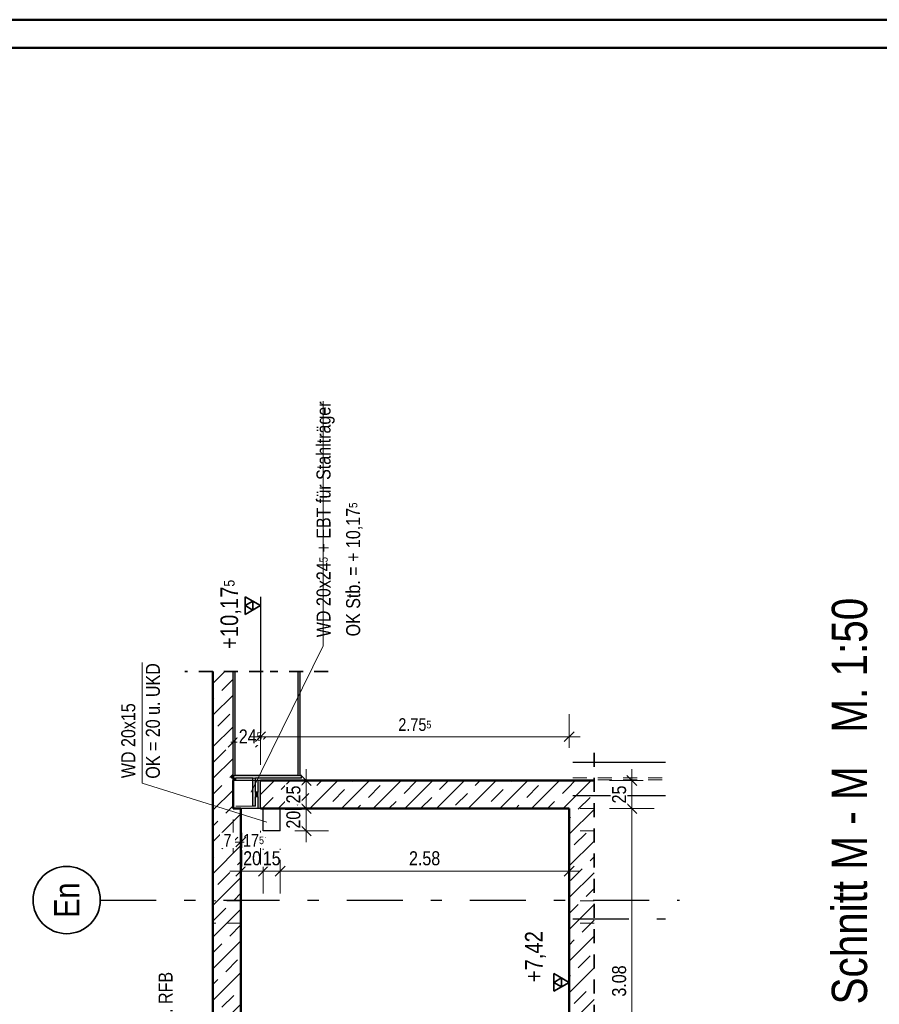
# Model space of a CAD drawing. Header units: millimetres. Extents: x -13 to 146, y -13 to 60.
# Tile 160 of 170: x 62.54 to 70.22, y 33.26 to 42.05. Entities that reach past the tile are written whole.
import ezdxf
from ezdxf.enums import TextEntityAlignment as Align

# ---------------------------------------------------------------- set-up
doc = ezdxf.new("R2010")
doc.units = ezdxf.units.MM
doc.linetypes.add('DASHDOTX2', pattern=[2, 1, -0.5, 0, -0.5])
doc.linetypes.add('HIDDEN', pattern=[0.375, 0.25, -0.125])
for name, color, linetype, lineweight in [('Achsen', 7, 'Continuous', 20), ('Geschnittene Kanten', 7, 'Continuous', 20), ('Schraffuren', 7, 'Continuous', 20), ('Texte', 7, 'Continuous', 20), ('WPG_DD Elt', 7, 'Continuous', 20), ('WPG_Lüftung Durchbrüche', 7, 'Continuous', 20)]:
    doc.layers.add(name, color=color, linetype=linetype, lineweight=lineweight)
doc.styles.add('Arial Narrow', font='ARIALN.TTF')
doc.dimstyles.new('Arch_Strakon_dimstyle', dxfattribs={"dimtxt": 11.25, "dimasz": 1, "dimexe": 1.25, "dimexo": 0.0625, "dimgap": 1, "dimtad": 0, "dimdec": 5, "dimzin": 12, "dimdsep": 46, "dimtxsty": 'Arial Narrow', "dimblk": 'Arrowhead_Tick', "dimsah": 1, "dimcen": 0, "dimse1": 1, "dimse2": 1, "dimclrd": 6, "dimclrt": 3, "dimazin": 0, "dimtfac": 1, "dimtdec": 4, "dimtmove": 0, "dimatfit": 3, "dimldrblk": 'NONE', "dimfxl": 1, "dimtvp": 1, "dimtolj": 1, "dimtzin": 0, "dimlwd": 13, "dimarcsym": 2})
pattern_1 = [(45, (0, 0), (-0.14142136, 0.14142136), [0.15, -0.1]), (45, (-0.07071, 0.07071), (-0.14142136, 0.14142136), [])]

# ---------------------------------------------------------------- blocks, each defined once
blk = doc.blocks.new('Arrowhead_Tick')
at = {"color": 0, "linetype": 'Continuous', "lineweight": -2}
for p, q in [((0, 20), (0, -10)), ((-1, 0), (0, 0)), ((10, 0), (0, 0))]:
    blk.add_line(p, q, dxfattribs=at)
at = {"color": 2, "linetype": 'Continuous', "lineweight": 35}
blk.add_line((4.42, 4.42), (-4.42, -4.42), dxfattribs=at)
blk = doc.blocks.new('*D659')
at = {"color": 6, "linetype": 'Continuous', "lineweight": 13}
blk.add_line((68.0078, 31.9393), (68.0078, 34.999), dxfattribs=at)
at = {"layer": 'Defpoints', "color": 0}
for p in [(67.6698, 35.009), (68.0078, 35.009), (67.4471, 31.9293)]:
    blk.add_point(p, dxfattribs=at)
at = {"color": 6, "lineweight": 13, "xscale": 0.01, "yscale": 0.01, "zscale": 0.01}
for p, rotation in [((68.0078, 35.009), 90), ((68.0078, 31.9293), 270)]:
    blk.add_blockref('Arrowhead_Tick', p, dxfattribs=dict(at, rotation=rotation))
at = {"color": 3, "lineweight": 35, "insert": (67.894, 33.4691), "char_height": 0.125, "attachment_point": 5, "rotation": 90, "style": 'Arial Narrow', "bg_fill": 3, "box_fill_scale": 1.1, "bg_fill_color": 256, "bg_fill_true_color": 13158600, "bg_fill_transparency": 0}
blk.add_mtext('\\A1;3.08', dxfattribs=at)
blk = doc.blocks.new('_None')
blk = doc.blocks.new('*D660')
at = {"color": 6, "linetype": 'Continuous', "lineweight": 13}
blk.add_line((68.0078, 35.019), (68.0078, 35.249), dxfattribs=at)
at = {"layer": 'Defpoints', "color": 0}
for p in [(67.6698, 35.259), (67.6698, 35.009)]:
    blk.add_point(p, dxfattribs=at)
at = {"color": 6, "lineweight": 13, "xscale": 0.01, "yscale": 0.01, "zscale": 0.01}
for p, rotation in [((68.0078, 35.259), 90), ((68.0078, 35.009), 270)]:
    blk.add_blockref('Arrowhead_Tick', p, dxfattribs=dict(at, rotation=rotation))
at = {"color": 3, "lineweight": 35, "insert": (67.894, 35.134), "char_height": 0.125, "attachment_point": 5, "rotation": 90, "style": 'Arial Narrow', "bg_fill": 3, "box_fill_scale": 1.1, "bg_fill_color": 256, "bg_fill_true_color": 13158600, "bg_fill_transparency": 0}
blk.add_mtext('\\A1;25', dxfattribs=at)
at = {"layer": 'Defpoints', "color": 0}
blk.add_point((68.0078, 35.259), dxfattribs=at)
blk = doc.blocks.new('*D661')
at = {"color": 6, "linetype": 'Continuous', "lineweight": 13}
blk.add_line((65.1, 34.819), (65.1, 34.999), dxfattribs=at)
at = {"layer": 'Defpoints', "color": 0}
for p in [(64.8671, 35.009), (64.8671, 34.809)]:
    blk.add_point(p, dxfattribs=at)
at = {"color": 6, "lineweight": 13, "xscale": 0.01, "yscale": 0.01, "zscale": 0.01}
for p, rotation in [((65.1, 35.009), 90), ((65.1, 34.809), 270)]:
    blk.add_blockref('Arrowhead_Tick', p, dxfattribs=dict(at, rotation=rotation))
at = {"color": 3, "lineweight": 35, "insert": (64.9862, 34.909), "char_height": 0.125, "attachment_point": 5, "rotation": 90, "style": 'Arial Narrow', "bg_fill": 3, "box_fill_scale": 1.1, "bg_fill_color": 256, "bg_fill_true_color": 13158600, "bg_fill_transparency": 0}
blk.add_mtext('\\A1;20', dxfattribs=at)
at = {"layer": 'Defpoints', "color": 0}
blk.add_point((65.1, 35.009), dxfattribs=at)
blk = doc.blocks.new('*D662')
at = {"color": 6, "linetype": 'Continuous', "lineweight": 13}
blk.add_line((65.1, 35.019), (65.1, 35.2489), dxfattribs=at)
at = {"layer": 'Defpoints', "color": 0}
for p in [(64.5171, 35.2589), (64.8671, 35.009)]:
    blk.add_point(p, dxfattribs=at)
at = {"color": 6, "lineweight": 13, "xscale": 0.01, "yscale": 0.01, "zscale": 0.01}
for p, rotation in [((65.1, 35.2589), 90), ((65.1, 35.009), 270)]:
    blk.add_blockref('Arrowhead_Tick', p, dxfattribs=dict(at, rotation=rotation))
at = {"color": 3, "lineweight": 35, "insert": (64.9862, 35.1339), "char_height": 0.125, "attachment_point": 5, "rotation": 90, "style": 'Arial Narrow', "bg_fill": 3, "box_fill_scale": 1.1, "bg_fill_color": 256, "bg_fill_true_color": 13158600, "bg_fill_transparency": 0}
blk.add_mtext('\\A1;25', dxfattribs=at)
at = {"layer": 'Defpoints', "color": 0}
blk.add_point((65.1, 35.2589), dxfattribs=at)
blk = doc.blocks.new('*D667')
at = {"color": 6, "linetype": 'Continuous', "lineweight": 13}
blk.add_line((64.5271, 34.45), (64.7071, 34.45), dxfattribs=at)
at = {"layer": 'Defpoints', "color": 0}
for p in [(64.5171, 35.0089), (64.7171, 34.809)]:
    blk.add_point(p, dxfattribs=at)
at = {"color": 6, "lineweight": 13, "xscale": 0.01, "yscale": 0.01, "zscale": 0.01}
blk.add_blockref('Arrowhead_Tick', (64.7171, 34.45), dxfattribs=at)
at = {"color": 6, "lineweight": 13, "xscale": 0.01, "yscale": 0.01, "zscale": 0.01, "rotation": 180}
blk.add_blockref('Arrowhead_Tick', (64.5171, 34.45), dxfattribs=at)
at = {"color": 3, "lineweight": 35, "insert": (64.6171, 34.5638), "char_height": 0.125, "attachment_point": 5, "style": 'Arial Narrow', "bg_fill": 3, "box_fill_scale": 1.1, "bg_fill_color": 256, "bg_fill_true_color": 13158600, "bg_fill_transparency": 0}
blk.add_mtext('\\A1;20', dxfattribs=at)
at = {"layer": 'Defpoints', "color": 0}
blk.add_point((64.7171, 34.45), dxfattribs=at)
blk = doc.blocks.new('*D668')
at = {"color": 6, "linetype": 'Continuous', "lineweight": 13}
blk.add_line((64.7271, 34.45), (64.8571, 34.45), dxfattribs=at)
at = {"layer": 'Defpoints', "color": 0}
for p in [(64.7171, 34.809), (64.8671, 34.809)]:
    blk.add_point(p, dxfattribs=at)
at = {"color": 6, "lineweight": 13, "xscale": 0.01, "yscale": 0.01, "zscale": 0.01}
blk.add_blockref('Arrowhead_Tick', (64.8671, 34.45), dxfattribs=at)
at = {"color": 6, "lineweight": 13, "xscale": 0.01, "yscale": 0.01, "zscale": 0.01, "rotation": 180}
blk.add_blockref('Arrowhead_Tick', (64.7171, 34.45), dxfattribs=at)
at = {"color": 3, "lineweight": 35, "insert": (64.7921, 34.5638), "char_height": 0.125, "attachment_point": 5, "style": 'Arial Narrow', "bg_fill": 3, "box_fill_scale": 1.1, "bg_fill_color": 256, "bg_fill_true_color": 13158600, "bg_fill_transparency": 0}
blk.add_mtext('\\A1;15', dxfattribs=at)
at = {"layer": 'Defpoints', "color": 0}
blk.add_point((64.8671, 34.45), dxfattribs=at)
blk = doc.blocks.new('*D669')
at = {"color": 6, "linetype": 'Continuous', "lineweight": 13}
blk.add_line((64.8771, 34.45), (67.4371, 34.45), dxfattribs=at)
at = {"layer": 'Defpoints', "color": 0}
for p in [(67.4471, 35.009), (64.8671, 34.809), (67.4471, 34.45)]:
    blk.add_point(p, dxfattribs=at)
at = {"color": 6, "lineweight": 13, "xscale": 0.01, "yscale": 0.01, "zscale": 0.01}
blk.add_blockref('Arrowhead_Tick', (67.4471, 34.45), dxfattribs=at)
at = {"color": 6, "lineweight": 13, "xscale": 0.01, "yscale": 0.01, "zscale": 0.01, "rotation": 180}
blk.add_blockref('Arrowhead_Tick', (64.8671, 34.45), dxfattribs=at)
at = {"color": 3, "lineweight": 35, "insert": (66.1571, 34.5638), "char_height": 0.125, "attachment_point": 5, "style": 'Arial Narrow', "bg_fill": 3, "box_fill_scale": 1.1, "bg_fill_color": 256, "bg_fill_true_color": 13158600, "bg_fill_transparency": 0}
blk.add_mtext('\\A1;2.58', dxfattribs=at)
blk = doc.blocks.new('*D809')
at = {"color": 6, "linetype": 'Continuous', "lineweight": 13}
for p, q in [((64.4371, 35.6), (64.4271, 35.6)), ((64.4471, 35.6), (64.6921, 35.6)), ((64.7021, 35.6), (64.7121, 35.6))]:
    blk.add_line(p, q, dxfattribs=at)
at = {"layer": 'Defpoints', "color": 0}
for p in [(64.4471, 35.0289), (64.6921, 35.0089)]:
    blk.add_point(p, dxfattribs=at)
at = {"color": 6, "lineweight": 13, "xscale": 0.01, "yscale": 0.01, "zscale": 0.01}
blk.add_blockref('Arrowhead_Tick', (64.4471, 35.6), dxfattribs=at)
at = {"color": 6, "lineweight": 13, "xscale": 0.01, "yscale": 0.01, "zscale": 0.01, "rotation": 180}
blk.add_blockref('Arrowhead_Tick', (64.6921, 35.6), dxfattribs=at)
at = {"color": 3, "lineweight": 35, "insert": (64.6019, 35.6516), "char_height": 0.125, "attachment_point": 5, "style": 'Arial Narrow', "bg_fill": 3, "box_fill_scale": 1.1, "bg_fill_color": 256, "bg_fill_true_color": 13158600, "bg_fill_transparency": 0}
blk.add_mtext('\\A1;24{\\A1;\\H.6x;\\S5;}', dxfattribs=at)
at = {"layer": 'Defpoints', "color": 0}
blk.add_point((64.6921, 35.6), dxfattribs=at)
blk = doc.blocks.new('*D810')
at = {"layer": 'Defpoints', "color": 0}
for p in [(67.4471, 35.65), (64.6921, 35.2589), (67.4471, 35.0089)]:
    blk.add_point(p, dxfattribs=at)
at = {"layer": 'Texte', "color": 6, "linetype": 'Continuous', "lineweight": 13}
blk.add_line((64.7021, 35.65), (67.4371, 35.65), dxfattribs=at)
at = {"layer": 'Texte', "color": 6, "lineweight": 13, "xscale": 0.01, "yscale": 0.01, "zscale": 0.01}
blk.add_blockref('Arrowhead_Tick', (67.4471, 35.65), dxfattribs=at)
at = {"layer": 'Texte', "color": 6, "lineweight": 13, "xscale": 0.01, "yscale": 0.01, "zscale": 0.01, "rotation": 180}
blk.add_blockref('Arrowhead_Tick', (64.6921, 35.65), dxfattribs=at)
at = {"layer": 'Texte', "color": 3, "lineweight": 35, "insert": (66.0696, 35.7574), "char_height": 0.1125, "attachment_point": 5, "style": 'Arial Narrow', "bg_fill": 3, "box_fill_scale": 1.1, "bg_fill_color": 256, "bg_fill_true_color": 13158600, "bg_fill_transparency": 0}
blk.add_mtext('\\A1;2.75{\\A1;\\H.6x;\\S5;}', dxfattribs=at)
blk = doc.blocks.new('*D811')
at = {"layer": 'Defpoints', "color": 0}
for p in [(64.5171, 35.0089), (64.6921, 35.0089)]:
    blk.add_point(p, dxfattribs=at)
at = {"layer": 'Texte', "color": 6, "linetype": 'Continuous', "lineweight": 13}
for p, q in [((64.5071, 34.7097), (64.4971, 34.7097)), ((64.5171, 34.7097), (64.6921, 34.7097)), ((64.7021, 34.7097), (64.7121, 34.7097))]:
    blk.add_line(p, q, dxfattribs=at)
at = {"layer": 'Texte', "color": 6, "lineweight": 13, "xscale": 0.01, "yscale": 0.01, "zscale": 0.01}
blk.add_blockref('Arrowhead_Tick', (64.5171, 34.7097), dxfattribs=at)
at = {"layer": 'Texte', "color": 6, "lineweight": 13, "xscale": 0.01, "yscale": 0.01, "zscale": 0.01, "rotation": 180}
blk.add_blockref('Arrowhead_Tick', (64.6921, 34.7097), dxfattribs=at)
at = {"layer": 'Texte', "color": 3, "lineweight": 35, "insert": (64.6297, 34.7244), "char_height": 0.1125, "attachment_point": 5, "style": 'Arial Narrow', "bg_fill": 3, "box_fill_scale": 1.1, "bg_fill_color": 256, "bg_fill_true_color": 13158600, "bg_fill_transparency": 0}
blk.add_mtext('\\A1;17{\\A1;\\H.6x;\\S5;}', dxfattribs=at)
at = {"layer": 'Defpoints', "color": 0}
blk.add_point((64.6921, 34.7097), dxfattribs=at)
blk = doc.blocks.new('*D812')
at = {"layer": 'Defpoints', "color": 0}
for p in [(64.4471, 35.0289), (64.5171, 35.0089), (64.5171, 34.7097)]:
    blk.add_point(p, dxfattribs=at)
at = {"layer": 'Texte', "color": 6, "linetype": 'Continuous', "lineweight": 13}
for p, q in [((64.4371, 34.7097), (64.4271, 34.7097)), ((64.4471, 34.7097), (64.5171, 34.7097)), ((64.5271, 34.7097), (64.5371, 34.7097))]:
    blk.add_line(p, q, dxfattribs=at)
at = {"layer": 'Texte', "color": 6, "lineweight": 13, "xscale": 0.01, "yscale": 0.01, "zscale": 0.01}
blk.add_blockref('Arrowhead_Tick', (64.4471, 34.7097), dxfattribs=at)
at = {"layer": 'Texte', "color": 6, "lineweight": 13, "xscale": 0.01, "yscale": 0.01, "zscale": 0.01, "rotation": 180}
blk.add_blockref('Arrowhead_Tick', (64.5171, 34.7097), dxfattribs=at)
at = {"layer": 'Texte', "color": 3, "lineweight": 35, "insert": (64.3973, 34.7248), "char_height": 0.1125, "attachment_point": 5, "style": 'Arial Narrow', "bg_fill": 3, "box_fill_scale": 1.1, "bg_fill_color": 256, "bg_fill_true_color": 13158600, "bg_fill_transparency": 0}
blk.add_mtext('\\A1;7', dxfattribs=at)

msp = doc.modelspace()

# ---------------------------------------------------------------- hatches: boundary and pattern name
at = {"layer": 'Schraffuren', "lineweight": 13}
h = msp.add_hatch(dxfattribs=at)
h.set_pattern_fill('bB', color=6, scale=0.01, angle=45, style=0, pattern_type=2)
h.set_pattern_definition(pattern_1)
h.paths.add_polyline_path([(64.267106, 25.731618), (64.517106, 25.731618), (64.517106, 35.008859), (64.447106, 35.008859), (64.447106, 36.230801), (64.267106, 36.230801)])
at = {"layer": 'Schraffuren', "lineweight": 13, "true_color": 0x4682b4}
for points in [[(64.447106, 35.303859), (64.466106, 35.303859), (64.466106, 36.230801), (64.447106, 36.230801)], [(65.028106, 35.303859), (65.047106, 35.303859), (65.047106, 36.230801), (65.028106, 36.230801)], [(65.057106, 35.278859), (65.057106, 35.303859), (64.437106, 35.303859), (64.437106, 35.278859)], [(64.447106, 35.258859), (64.471106, 35.258859), (64.471106, 35.278859), (64.447106, 35.278859)], [(64.647106, 35.028859), (64.647106, 35.278859), (64.623106, 35.278859), (64.623106, 35.028859)], [(64.692106, 35.008859), (64.692106, 35.258859), (64.672106, 35.258859), (64.672106, 35.008859)], [(64.672106, 35.113859), (64.672106, 35.153859), (64.647106, 35.153859), (64.647106, 35.113859)]]:
    msp.add_hatch(color=145, dxfattribs=at).paths.add_polyline_path(points)
at = {"layer": 'Schraffuren', "lineweight": 13}
h = msp.add_hatch(dxfattribs=at)
h.set_pattern_fill('bB', color=6, scale=0.01, angle=45, style=0, pattern_type=2)
h.set_pattern_definition(pattern_1)
h.paths.add_polyline_path([(67.447106, 35.008859), (67.447106, 35.258859), (64.692106, 35.258859), (64.692106, 35.008859)])
h = msp.add_hatch(dxfattribs=at)
h.set_pattern_fill('bB', color=6, scale=0.01, angle=45, style=0, pattern_type=2)
h.set_pattern_definition(pattern_1)
h.paths.add_polyline_path([(67.4471, 25.73172), (67.669775, 25.73172), (67.669775, 35.258959), (67.4471, 35.258959)])

# ---------------------------------------------------------------- linework, layer by layer
at = {"color": 4, "linetype": 'Continuous', "lineweight": 50}
for p, q in [((80, 42.05), (0, 42.05)), ((79.75, 41.8), (1, 41.8)), ((64.267106, 25.981619), (64.267106, 36.230801))]:
    msp.add_line(p, q, dxfattribs=at)
at = {"color": 5, "linetype": 'Continuous', "lineweight": 18}
for p, q in [((65.25256, 38.646061), (65.25256, 36.462058)), ((63.635334, 36.312702), (63.635334, 35.236407)), ((63.635334, 35.236407), (64.747245, 34.887696))]:
    msp.add_line(p, q, dxfattribs=at)
at = {"color": 2, "linetype": 'HIDDEN', "lineweight": 35, "ltscale": 0.5}
for p, q in [((64.716106, 36.230801), (64.017106, 36.230801)), ((65.297106, 36.230801), (64.778106, 36.230801))]:
    msp.add_line(p, q, dxfattribs=at)
at = {"color": 6, "linetype": 'HIDDEN', "lineweight": 13, "ltscale": 0.5}
for p, q in [((67.479296, 35.281619), (68.308292, 35.281619)), ((67.479296, 35.266119), (68.308292, 35.266119)), ((64.517106, 34.185105), (64.267106, 34.185105)), ((64.517106, 33.985105), (64.267106, 33.985105))]:
    msp.add_line(p, q, dxfattribs=at)
at = {"color": 2, "linetype": 'Continuous', "lineweight": 35}
for p, q in [((67.310705, 33.535828), (67.310705, 33.378328)), ((67.378902, 33.496453), (67.310705, 33.457078)), ((67.378902, 33.417703), (67.378902, 33.496453)), ((67.310705, 33.457078), (67.378902, 33.417703))]:
    msp.add_line(p, q, dxfattribs=at)
at = {"layer": 'Achsen', "color": 3, "linetype": 'Continuous', "lineweight": 25}
for p, q in [((67.479296, 35.423877), (68.308292, 35.423877)), ((67.479296, 35.123877), (68.308292, 35.123877))]:
    msp.add_line(p, q, dxfattribs=at)
at = {"layer": 'Achsen', "color": 3, "linetype": 'DASHDOTX2', "lineweight": 25, "ltscale": 0.5}
for p, q in [((63.262202, 34.191619), (68.433344, 34.191619)), ((67.479296, 34.023745), (68.308292, 34.023745))]:
    msp.add_line(p, q, dxfattribs=at)
at = {"layer": 'Achsen', "color": 2, "linetype": 'Continuous', "lineweight": 35}
msp.add_circle((62.962202, 34.191619), 0.3, dxfattribs=at)
at = {"layer": 'Texte', "color": 2, "linetype": 'Continuous', "lineweight": 35}
for p, q in [((64.555711, 36.74123), (64.555711, 36.89873)), ((64.555711, 36.89873), (64.692106, 36.81998)), ((64.555711, 36.81998), (64.623908, 36.859355)), ((64.623908, 36.859355), (64.623908, 36.780605)), ((64.692106, 36.81998), (64.555711, 36.74123)), ((64.623908, 36.780605), (64.555711, 36.81998))]:
    msp.add_line(p, q, dxfattribs=at)
at = {"layer": 'Texte', "color": 3, "linetype": 'Continuous', "lineweight": 25}
msp.add_line((64.692106, 36.89873), (64.692106, 36.195887), dxfattribs=at)
at = {"layer": 'Texte', "color": 5, "linetype": 'Continuous', "lineweight": 18}
for p, q in [((65.25256, 36.462058), (64.610206, 35.154679)), ((64.517106, 35.028859), (64.623106, 35.028859))]:
    msp.add_line(p, q, dxfattribs=at)
at = {"layer": 'Texte', "color": 5, "linetype": 'HIDDEN', "lineweight": 18, "ltscale": 0.5}
msp.add_line((64.471106, 35.028859), (64.517106, 35.028859), dxfattribs=at)
at = {"layer": 'WPG_Lüftung Durchbrüche', "color": 9, "linetype": 'Continuous', "lineweight": 0}
msp.add_circle((64.447106, 35.028859), 0.00111, dxfattribs=at)

# ---------------------------------------------------------------- texts
at = {"color": 2, "lineweight": 35, "insert": (67.05335, 33.40751), "char_height": 0.1575, "attachment_point": 1, "rotation": 90, "line_spacing_factor": 0.9, "style": 'Arial Narrow'}
msp.add_mtext(' +7,42', dxfattribs=at)
at = {"layer": 'Achsen', "color": 1, "lineweight": 70, "style": 'Arial Narrow'}
msp.add_text('Schnitt M - M   M. 1:50', height=0.315, rotation=90, dxfattribs=at).set_placement((70.106948, 33.259724))
at = {"layer": 'Achsen', "color": 4, "lineweight": 50, "style": 'Arial Narrow'}
msp.add_text('En', height=0.225, rotation=90, dxfattribs=at).set_placement((62.962202, 34.190791), align=Align.MIDDLE_CENTER)
at = {"layer": 'Texte', "color": 2, "lineweight": 35, "insert": (64.334656, 36.382568), "char_height": 0.1575, "attachment_point": 1, "rotation": 90, "line_spacing_factor": 0.9, "style": 'Arial Narrow'}
msp.add_mtext(' +10,17{\\A1;\\H.6x;\\S5;}', dxfattribs=at)
at = {"layer": 'WPG_DD Elt', "color": 3, "lineweight": 25, "style": 'Arial Narrow'}
for s, p in [('OK = 20 u. UKD', (63.793624, 35.27512)), ('WD 20x15', (63.57415, 35.279507))]:
    msp.add_text(s, height=0.125, rotation=90, dxfattribs=at).set_placement(p)
at = {"layer": 'WPG_DD Elt', "color": 3, "lineweight": 25, "char_height": 0.125, "attachment_point": 1, "rotation": 90, "line_spacing_factor": 0.9, "style": 'Arial Narrow'}
for s, insert in [('WD 20x24{\\A1;\\H.6x;\\S5;} + EBT für Stahlträger', (65.192103, 36.537629)), ('OK Stb. = + 10,17{\\A1;\\H.6x;\\S5;}', (65.456602, 36.545186))]:
    msp.add_mtext(s, dxfattribs=dict(at, insert=insert))
at = {"layer": 'WPG_Lüftung Durchbrüche', "color": 3, "lineweight": 25, "style": 'Arial Narrow'}
msp.add_text('UK = 2.64 ü. RFB', height=0.125, rotation=90, dxfattribs=at).set_placement((63.907164, 32.42388))

# ---------------------------------------------------------------- next in the draw order: dimensions: what is measured, and where the dimension line sits
at = {"lineweight": 35}
for base, p1, p2, text, picture, middle in [((65.1, 35.008959), (64.867106, 34.808959), (64.867106, 35.008959), '20', '*D661', (65.1, 34.908959)), ((68.007791, 35.008959), (67.447106, 31.929271), (67.669775, 35.008959), '3.08', '*D659', (68.007791, 33.469115))]:
    dim = msp.add_linear_dim(base=base, p1=p1, p2=p2, angle=90, text=text, dimstyle='Arch_Strakon_dimstyle', override={"dimscale": 0.01, "dimtxt": 12.5, "dimasz": 1, "dimgap": 5, "dimtad": 1, "dimjust": 0, "dimtih": 0, "dimtoh": 0, "dimdec": 5, "dimdsep": 46, "dimtxsty": 'Arial Narrow', "dimclrd": 6, "dimclrt": 3, "dimtix": 1, "dimtofl": 255, "dimtmove": 0, "dimatfit": 2, "dimfxl": 0, "dimfxlon": 0, "dimtvp": 40, "dimtfill": 1, "dimtfillclr": 7, "dimlwd": 13}, dxfattribs=at)
    dim.commit()
    dim.dimension.update_dxf_attribs({"geometry": picture, "text_midpoint": middle, "dimtype": 160})

# ---------------------------------------------------------------- next in the draw order: linework, layer by layer
at = {"color": 6, "linetype": 'HIDDEN', "lineweight": 13, "ltscale": 0.5}
for p, q in [((67.669775, 34.185105), (67.4471, 34.185105)), ((67.669775, 33.985105), (67.4471, 33.985105))]:
    msp.add_line(p, q, dxfattribs=at)
at = {"color": 3, "linetype": 'Continuous', "lineweight": 25}
msp.add_line((67.4471, 33.378328), (67.4471, 33.907528), dxfattribs=at)
at = {"color": 2, "linetype": 'Continuous', "lineweight": 35}
for p, q in [((67.4471, 33.457078), (67.310705, 33.535828)), ((67.310705, 33.378328), (67.4471, 33.457078))]:
    msp.add_line(p, q, dxfattribs=at)

# ---------------------------------------------------------------- next in the draw order: dimensions: what is measured, and where the dimension line sits
at = {"lineweight": 35}
for base, p1, p2, picture, middle in [((65.1, 35.258859), (64.867106, 35.008959), (64.517106, 35.258859), '*D662', (65.1, 35.133909)), ((68.007791, 35.258959), (67.669775, 35.008959), (67.669775, 35.258959), '*D660', (68.007791, 35.133959))]:
    dim = msp.add_linear_dim(base=base, p1=p1, p2=p2, angle=90, text='25', dimstyle='Arch_Strakon_dimstyle', override={"dimscale": 0.01, "dimtxt": 12.5, "dimasz": 1, "dimgap": 5, "dimtad": 1, "dimjust": 0, "dimtih": 0, "dimtoh": 0, "dimdec": 5, "dimdsep": 46, "dimtxsty": 'Arial Narrow', "dimclrd": 6, "dimclrt": 3, "dimtix": 1, "dimtofl": 255, "dimtmove": 0, "dimatfit": 2, "dimfxl": 0, "dimfxlon": 0, "dimtvp": 40, "dimtfill": 1, "dimtfillclr": 7, "dimlwd": 13}, dxfattribs=at)
    dim.commit()
    dim.dimension.update_dxf_attribs({"geometry": picture, "text_midpoint": middle, "dimtype": 160})

# ---------------------------------------------------------------- next in the draw order: linework, layer by layer
at = {"color": 2, "linetype": 'HIDDEN', "lineweight": 35, "ltscale": 0.5}
msp.add_line((67.669775, 25.48172), (67.669775, 35.508959), dxfattribs=at)

# ---------------------------------------------------------------- next in the draw order: dimensions: what is measured, and where the dimension line sits
at = {"lineweight": 35}
dim = msp.add_linear_dim(base=(64.717106, 34.45), p1=(64.517106, 35.008859), p2=(64.717106, 34.808959), text='20', dimstyle='Arch_Strakon_dimstyle', override={"dimscale": 0.01, "dimtxt": 12.5, "dimasz": 1, "dimgap": 5, "dimtad": 1, "dimjust": 0, "dimtih": 0, "dimtoh": 0, "dimdec": 5, "dimdsep": 46, "dimtxsty": 'Arial Narrow', "dimclrd": 6, "dimclrt": 3, "dimtix": 1, "dimtofl": 255, "dimtmove": 0, "dimatfit": 2, "dimfxl": 0, "dimfxlon": 0, "dimtvp": 40, "dimtfill": 1, "dimtfillclr": 7, "dimlwd": 13}, dxfattribs=at)
dim.commit()
dim.dimension.update_dxf_attribs({"geometry": '*D667', "text_midpoint": (64.617106, 34.45), "dimtype": 160})

# ---------------------------------------------------------------- next in the draw order: dimensions: what is measured, and where the dimension line sits
dim = msp.add_linear_dim(base=(64.867106, 34.45), p1=(64.717106, 34.808959), p2=(64.867106, 34.808959), text='15', dimstyle='Arch_Strakon_dimstyle', override={"dimscale": 0.01, "dimtxt": 12.5, "dimasz": 1, "dimgap": 5, "dimtad": 1, "dimjust": 0, "dimtih": 0, "dimtoh": 0, "dimdec": 5, "dimdsep": 46, "dimtxsty": 'Arial Narrow', "dimclrd": 6, "dimclrt": 3, "dimtix": 1, "dimtofl": 255, "dimtmove": 0, "dimatfit": 2, "dimfxl": 0, "dimfxlon": 0, "dimtvp": 40, "dimtfill": 1, "dimtfillclr": 7, "dimlwd": 13}, dxfattribs=at)
dim.commit()
dim.dimension.update_dxf_attribs({"geometry": '*D668', "text_midpoint": (64.792106, 34.45), "dimtype": 160})

# ---------------------------------------------------------------- next in the draw order: dimensions: what is measured, and where the dimension line sits
dim = msp.add_linear_dim(base=(67.4471, 34.45), p1=(64.867106, 34.808959), p2=(67.4471, 35.008959), text='2.58', dimstyle='Arch_Strakon_dimstyle', override={"dimscale": 0.01, "dimtxt": 12.5, "dimasz": 1, "dimgap": 5, "dimtad": 1, "dimjust": 0, "dimtih": 0, "dimtoh": 0, "dimdec": 5, "dimdsep": 46, "dimtxsty": 'Arial Narrow', "dimclrd": 6, "dimclrt": 3, "dimtix": 1, "dimtofl": 255, "dimtmove": 0, "dimatfit": 2, "dimfxl": 0, "dimfxlon": 0, "dimtvp": 40, "dimtfill": 1, "dimtfillclr": 7, "dimlwd": 13}, dxfattribs=at)
dim.commit()
dim.dimension.update_dxf_attribs({"geometry": '*D669', "text_midpoint": (66.157103, 34.45), "dimtype": 160})

# ---------------------------------------------------------------- next in the draw order: linework, layer by layer
at = {"color": 6, "linetype": 'HIDDEN', "lineweight": 13, "ltscale": 0.5}
msp.add_line((67.669775, 34.808959), (67.4471, 34.808959), dxfattribs=at)

# ---------------------------------------------------------------- next in the draw order: dimensions: what is measured, and where the dimension line sits
at = {"lineweight": 35}
dim = msp.add_linear_dim(base=(64.692106, 35.6), p1=(64.447106, 35.028859), p2=(64.692106, 35.008859), text='24{\\A1;\\H.6x;\\S5;}', dimstyle='Arch_Strakon_dimstyle', override={"dimscale": 0.01, "dimtxt": 12.5, "dimasz": 1, "dimgap": 5, "dimtad": 0, "dimjust": 0, "dimtih": 0, "dimtoh": 0, "dimdec": 5, "dimdsep": 46, "dimtxsty": 'Arial Narrow', "dimclrd": 6, "dimclrt": 3, "dimtix": 0, "dimtofl": 255, "dimtmove": 2, "dimatfit": 2, "dimfxl": 0, "dimfxlon": 0, "dimtvp": 40, "dimtfill": 1, "dimtfillclr": 7, "dimlwd": 13}, dxfattribs=at)
dim.commit()
dim.dimension.update_dxf_attribs({"geometry": '*D809', "text_midpoint": (64.601886, 35.651613), "dimtype": 160})

# ---------------------------------------------------------------- next in the draw order: linework, layer by layer
at = {"color": 4, "linetype": 'Continuous', "lineweight": 50}
msp.add_line((64.447106, 35.278859), (64.447106, 35.303859), dxfattribs=at)
at = {"color": 6, "linetype": 'HIDDEN', "lineweight": 13, "ltscale": 0.5}
for p, q in [((64.466106, 35.303859), (64.447106, 35.303859)), ((64.471106, 35.278859), (64.447106, 35.278859))]:
    msp.add_line(p, q, dxfattribs=at)
at = {"layer": 'Achsen', "color": 3, "linetype": 'Continuous', "lineweight": 25}
msp.add_line((64.517106, 35.258859), (64.471106, 35.258859), dxfattribs=at)
at = {"layer": 'Geschnittene Kanten', "color": 3, "linetype": 'Continuous', "lineweight": 25}
for p, q in [((64.447106, 35.303859), (64.447106, 36.230801)), ((64.466106, 35.303859), (64.466106, 36.230801)), ((64.437106, 35.278859), (64.437106, 35.303859)), ((64.447106, 35.303859), (64.437106, 35.303859)), ((64.447106, 35.278859), (64.437106, 35.278859)), ((64.471106, 35.258859), (64.447106, 35.258859))]:
    msp.add_line(p, q, dxfattribs=at)
at = {"layer": 'Geschnittene Kanten', "color": 3, "linetype": 'HIDDEN', "lineweight": 25, "ltscale": 0.5}
for p, q in [((64.447106, 35.258859), (64.447106, 35.278859)), ((64.471106, 35.258859), (64.471106, 35.278859))]:
    msp.add_line(p, q, dxfattribs=at)

# ---------------------------------------------------------------- next in the draw order: dimensions: what is measured, and where the dimension line sits
at = {"layer": 'Texte', "lineweight": 35}
dim = msp.add_linear_dim(base=(67.4471, 35.65), p1=(64.692106, 35.258859), p2=(67.4471, 35.008859), text='2.75{\\A1;\\H.6x;\\S5;}', dimstyle='Arch_Strakon_dimstyle', override={"dimscale": 0.01, "dimtxt": 11.25, "dimasz": 1, "dimgap": 5, "dimtad": 1, "dimjust": 0, "dimtih": 0, "dimtoh": 0, "dimdec": 4, "dimdsep": 46, "dimtxsty": 'Arial Narrow', "dimclrd": 6, "dimclrt": 3, "dimtix": 1, "dimtofl": 255, "dimtmove": 0, "dimatfit": 2, "dimfxl": 0, "dimfxlon": 0, "dimtvp": 44.444444, "dimtfill": 1, "dimtfillclr": 7, "dimlwd": 13}, dxfattribs=at)
dim.commit()
dim.dimension.update_dxf_attribs({"geometry": '*D810', "text_midpoint": (66.069603, 35.65), "dimtype": 160})

# ---------------------------------------------------------------- next in the draw order: linework, layer by layer
at = {"color": 6, "linetype": 'HIDDEN', "lineweight": 13, "ltscale": 0.5}
for p, q in [((64.647106, 35.278859), (64.623106, 35.278859)), ((64.647106, 35.258859), (64.623106, 35.258859)), ((65.047106, 35.303859), (65.028106, 35.303859)), ((64.647106, 35.113859), (64.647106, 35.153859)), ((67.4471, 35.008859), (67.4471, 35.008959)), ((67.669775, 35.008959), (67.4471, 35.008959))]:
    msp.add_line(p, q, dxfattribs=at)
at = {"color": 4, "linetype": 'Continuous', "lineweight": 50}
for p, q in [((67.447106, 35.258859), (64.692106, 35.258859)), ((67.4471, 35.258859), (67.4471, 35.258959)), ((67.669775, 35.258959), (67.4471, 35.258959)), ((67.4471, 30.219271), (67.4471, 35.008859))]:
    msp.add_line(p, q, dxfattribs=at)
at = {"layer": 'Achsen', "color": 3, "linetype": 'Continuous', "lineweight": 25}
for p, q in [((64.623106, 35.258859), (64.517106, 35.258859)), ((64.672106, 35.258859), (64.647106, 35.258859))]:
    msp.add_line(p, q, dxfattribs=at)
at = {"layer": 'Geschnittene Kanten', "color": 3, "linetype": 'Continuous', "lineweight": 25}
for p, q in [((65.028106, 35.303859), (65.028106, 36.230801)), ((65.047106, 35.303859), (65.047106, 36.230801)), ((65.028106, 35.303859), (64.466106, 35.303859)), ((64.623106, 35.278859), (64.471106, 35.278859)), ((64.647106, 35.153859), (64.647106, 35.278859)), ((65.057106, 35.278859), (64.647106, 35.278859)), ((64.672106, 35.153859), (64.672106, 35.258859)), ((64.692106, 35.258859), (64.672106, 35.258859)), ((65.057106, 35.303859), (65.047106, 35.303859)), ((65.057106, 35.278859), (65.057106, 35.303859)), ((64.672106, 35.153859), (64.647106, 35.153859)), ((64.672106, 35.113859), (64.647106, 35.113859))]:
    msp.add_line(p, q, dxfattribs=at)
at = {"layer": 'Texte', "color": 3, "linetype": 'Continuous', "lineweight": 25}
msp.add_line((64.692106, 36.195887), (64.692106, 35.681619), dxfattribs=at)

# ---------------------------------------------------------------- next in the draw order: dimensions: what is measured, and where the dimension line sits
at = {"layer": 'Texte', "lineweight": 35}
dim = msp.add_linear_dim(base=(64.692106, 34.709744), p1=(64.517106, 35.008859), p2=(64.692106, 35.008859), text='17{\\A1;\\H.6x;\\S5;}', dimstyle='Arch_Strakon_dimstyle', override={"dimscale": 0.01, "dimtxt": 11.25, "dimasz": 1, "dimgap": 5, "dimtad": 0, "dimjust": 0, "dimtih": 0, "dimtoh": 0, "dimdec": 4, "dimdsep": 46, "dimtxsty": 'Arial Narrow', "dimclrd": 6, "dimclrt": 3, "dimtix": 0, "dimtofl": 255, "dimtmove": 2, "dimatfit": 2, "dimfxl": 0, "dimfxlon": 0, "dimtvp": 44.444444, "dimtfill": 1, "dimtfillclr": 7, "dimlwd": 13}, dxfattribs=at)
dim.commit()
dim.dimension.update_dxf_attribs({"geometry": '*D811', "text_midpoint": (64.62973, 34.724413), "dimtype": 160})

# ---------------------------------------------------------------- next in the draw order: linework, layer by layer
at = {"color": 4, "linetype": 'Continuous', "lineweight": 50}
msp.add_line((67.447106, 35.008859), (64.692106, 35.008859), dxfattribs=at)
at = {"color": 6, "linetype": 'HIDDEN', "lineweight": 13, "ltscale": 0.5}
for p, q in [((64.717106, 35.008859), (64.717106, 35.008959)), ((64.867106, 35.008959), (64.717106, 35.008959)), ((64.867106, 35.008859), (64.867106, 35.008959))]:
    msp.add_line(p, q, dxfattribs=at)
at = {"layer": 'Achsen', "color": 3, "linetype": 'Continuous', "lineweight": 25}
for p, q in [((64.717106, 34.808959), (64.717106, 35.008859)), ((64.867106, 34.808959), (64.867106, 35.008859)), ((64.867106, 34.808959), (64.717106, 34.808959))]:
    msp.add_line(p, q, dxfattribs=at)
at = {"layer": 'Geschnittene Kanten', "color": 3, "linetype": 'Continuous', "lineweight": 25}
for p, q in [((64.623106, 35.028859), (64.623106, 35.278859)), ((64.692106, 35.008859), (64.692106, 35.258859)), ((64.647106, 35.028859), (64.647106, 35.113859)), ((64.672106, 35.008859), (64.672106, 35.113859)), ((64.647106, 35.028859), (64.623106, 35.028859)), ((64.692106, 35.008859), (64.672106, 35.008859))]:
    msp.add_line(p, q, dxfattribs=at)

# ---------------------------------------------------------------- next in the draw order: dimensions: what is measured, and where the dimension line sits
at = {"layer": 'Texte', "lineweight": 35}
dim = msp.add_linear_dim(base=(64.517106, 34.709744), p1=(64.447106, 35.028859), p2=(64.517106, 35.008859), text='7', dimstyle='Arch_Strakon_dimstyle', override={"dimscale": 0.01, "dimtxt": 11.25, "dimasz": 1, "dimgap": 5, "dimtad": 0, "dimjust": 0, "dimtih": 0, "dimtoh": 0, "dimdec": 4, "dimdsep": 46, "dimtxsty": 'Arial Narrow', "dimclrd": 6, "dimclrt": 3, "dimtix": 0, "dimtofl": 255, "dimtmove": 2, "dimatfit": 2, "dimfxl": 0, "dimfxlon": 0, "dimtvp": 44.444444, "dimtfill": 1, "dimtfillclr": 7, "dimlwd": 13}, dxfattribs=at)
dim.commit()
dim.dimension.update_dxf_attribs({"geometry": '*D812', "text_midpoint": (64.397263, 34.72476), "dimtype": 160})

# ---------------------------------------------------------------- next in the draw order: linework, layer by layer
at = {"color": 4, "linetype": 'Continuous', "lineweight": 50}
for p, q in [((64.447106, 35.008859), (64.447106, 35.258859)), ((64.517106, 35.008859), (64.447106, 35.008859)), ((64.517106, 30.219271), (64.517106, 35.008859))]:
    msp.add_line(p, q, dxfattribs=at)
at = {"layer": 'Achsen', "color": 3, "linetype": 'Continuous', "lineweight": 25}
msp.add_line((64.672106, 35.008859), (64.517106, 35.008859), dxfattribs=at)

doc.saveas('drawing.dxf')
